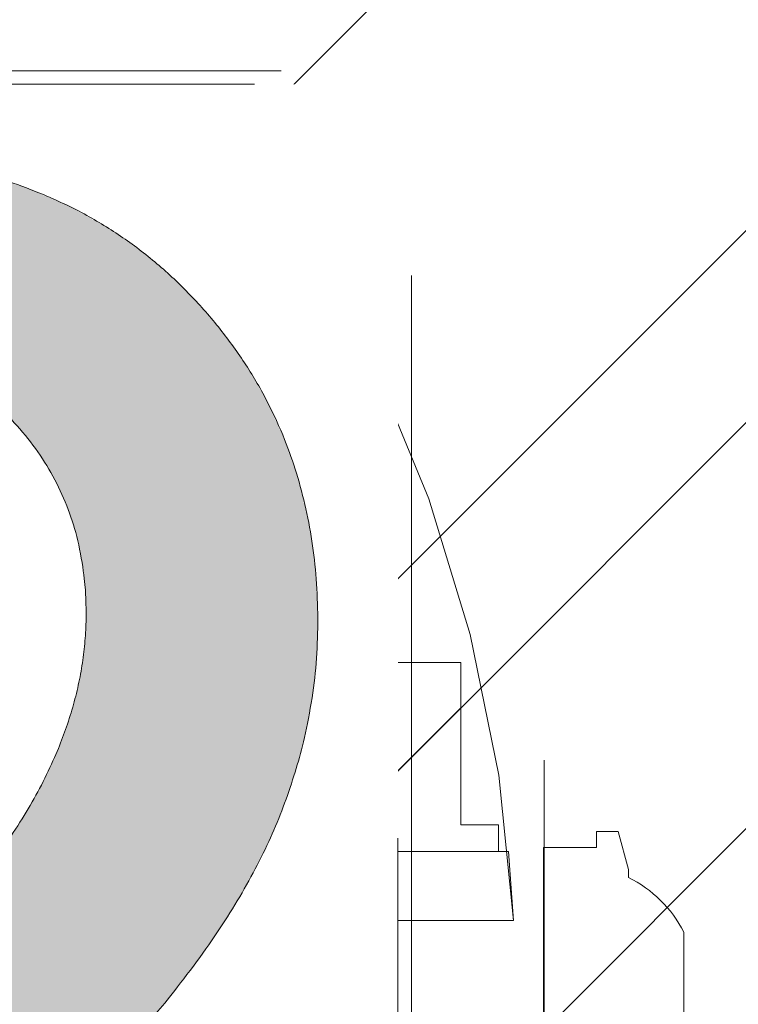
# Model space of a CAD drawing. Header units: inches. Extents: x -416 to -272, y -73 to 47.
# Tile 13 of 206: x -405.27 to -404.2, y -21.79 to -20.33. Entities that reach past the tile are written whole.
import ezdxf

# ---------------------------------------------------------------- set-up
doc = ezdxf.new("R2010")
doc.units = ezdxf.units.IN
doc.header["$LTSCALE"] = 32
doc.header["$MEASUREMENT"] = 0
doc.linetypes.add('Dash Style-1', pattern=[0.083328, 0.041656, -0.041672])
for name, color, linetype, lineweight in [('Black', 7, 'Continuous', 18), ('DashLine', 7, 'Continuous', 13), ('DashLineFill', 7, 'Dash Style-1', 13), ('Drawing', 7, 'Continuous', 18), ('Metal-DeskStructure', 7, 'Continuous', 13), ('None', 7, 'Continuous', 18), ('Plastic-BracketCover', 7, 'Continuous', 13), ('SolidLine', 7, 'Continuous', 15), ('Wood_1-H', 7, 'Continuous', 13)]:
    doc.layers.add(name, color=color, linetype=linetype, lineweight=lineweight)
pattern_1 = [(45, (0, 0), (-1.61301565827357, 1.935715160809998), []), (45, (-1.0608, 1.0608), (-0.4723460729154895, 0.4167612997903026), [])]

# ---------------------------------------------------------------- blocks, each defined once
blk = doc.blocks.new('Group-45')
at = {"layer": 'Plastic-BracketCover', "color": 7}
for points, knots in [([(1.38164285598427, 0.884128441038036), (1.463766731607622, 0.884128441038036), (1.549581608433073, 0.884128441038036), (1.553272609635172, 0.8804374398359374), (1.555118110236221, 0.8730554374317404), (1.55696180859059, 0.8619824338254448), (1.55696180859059, 0.8453729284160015), (1.555118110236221, 0.8342999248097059), (1.553272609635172, 0.8269179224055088), (1.549581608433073, 0.8232269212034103), (1.463766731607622, 0.8232269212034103), (1.38164285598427, 0.8232269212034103), (1.255227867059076, 0.7604808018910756), (1.128812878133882, 0.6977346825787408), (1.119585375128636, 0.6940436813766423), (1.112203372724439, 0.692198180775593), (1.106666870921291, 0.6958891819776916), (1.104821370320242, 0.7106531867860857), (1.104821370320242, 0.7327991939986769), (1.106666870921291, 0.7457176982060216), (1.10851237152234, 0.7530997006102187), (1.114048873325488, 0.7567907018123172), (1.117739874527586, 0.7586362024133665), (1.181408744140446, 0.789086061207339), (1.245077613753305, 0.8195359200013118), (1.263532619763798, 0.8287634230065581), (1.304133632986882, 0.8453729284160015), (1.324432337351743, 0.8546004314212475), (1.324432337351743, 0.8555231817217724), (1.324432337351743, 0.856445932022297), (1.28383402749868, 0.871209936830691), (1.246923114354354, 0.8896649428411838), (1.18233149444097, 0.9201148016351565), (1.117739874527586, 0.9505646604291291), (1.114048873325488, 0.9524101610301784), (1.10851237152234, 0.9561011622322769), (1.106666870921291, 0.963483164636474), (1.104821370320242, 0.9745561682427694), (1.104821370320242, 0.9967021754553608), (1.107589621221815, 1.016079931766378), (1.121430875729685, 1.013311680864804), (1.128812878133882, 1.009620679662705), (1.255227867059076, 0.9468745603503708), (1.38164285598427, 0.884128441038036)], [0, 0, 0, 0.05246714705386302, 0.05482524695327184, 0.05718334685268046, 0.05954144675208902, 0.06189954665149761, 0.06484717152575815, 0.06779479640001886, 0.07074242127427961, 0.07369004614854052, 0.1392739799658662, 0.1392739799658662, 0.251980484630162, 0.251980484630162, 0.259917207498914, 0.267853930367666, 0.2757906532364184, 0.2837273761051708, 0.2916640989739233, 0.2996008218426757, 0.307537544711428, 0.31547426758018, 0.31547426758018, 0.4512108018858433, 0.4512108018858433, 0.4908944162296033, 0.5305780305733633, 0.5305780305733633, 0.5322202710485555, 0.5322202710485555, 0.6091019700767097, 0.6091019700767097, 0.7421406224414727, 0.7421406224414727, 0.7498287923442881, 0.7575169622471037, 0.7652051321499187, 0.7728933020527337, 0.7836567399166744, 0.8051836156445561, 0.8159470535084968, 0.8159470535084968, 1, 1, 1]), ([(1.132503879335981, 0.670086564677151), (1.139885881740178, 0.670086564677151), (1.149113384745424, 0.6682410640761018), (1.154649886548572, 0.6645500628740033), (1.15834088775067, 0.6608590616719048), (1.15834088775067, 0.5759669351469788), (1.15834088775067, 0.4947658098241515), (1.23400551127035, 0.4947658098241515), (1.309670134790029, 0.4947658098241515), (1.309670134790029, 0.5722759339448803), (1.309670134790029, 0.6516315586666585), (1.313361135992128, 0.655322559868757), (1.318897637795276, 0.6590135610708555), (1.328123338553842, 0.6608590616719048), (1.341041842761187, 0.6608590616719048), (1.350269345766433, 0.6590135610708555), (1.355805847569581, 0.655322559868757), (1.359496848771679, 0.6516315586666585), (1.359496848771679, 0.5722759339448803), (1.359496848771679, 0.4947658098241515), (1.452693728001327, 0.4947658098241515), (1.547736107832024, 0.4947658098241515), (1.553272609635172, 0.4910766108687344), (1.555118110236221, 0.4836946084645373), (1.55696180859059, 0.4726216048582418), (1.55696180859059, 0.4560120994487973), (1.555118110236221, 0.4449390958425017), (1.553272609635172, 0.4375570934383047), (1.547736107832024, 0.4338660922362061), (1.338274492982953, 0.4338660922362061), (1.117739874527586, 0.4338660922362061), (1.106666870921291, 0.4486300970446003), (1.106666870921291, 0.5565900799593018), (1.106666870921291, 0.6608590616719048), (1.11035787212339, 0.6645500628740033), (1.115894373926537, 0.6682410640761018), (1.126967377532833, 0.670086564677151), (1.132503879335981, 0.670086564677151)], [0, 0, 0, 0.005581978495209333, 0.01116395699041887, 0.0167459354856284, 0.02232791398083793, 0.1451300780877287, 0.1451300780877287, 0.2595592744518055, 0.2595592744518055, 0.3767794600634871, 0.3795704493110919, 0.3823614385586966, 0.3851524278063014, 0.3879434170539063, 0.3900366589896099, 0.3921299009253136, 0.3942231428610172, 0.3963163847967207, 0.4842315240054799, 0.4842315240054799, 0.5899392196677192, 0.5920324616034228, 0.5941257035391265, 0.5962189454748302, 0.598312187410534, 0.5999867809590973, 0.6016613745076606, 0.6033359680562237, 0.6050105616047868, 0.7933998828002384, 0.80512203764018, 0.8168441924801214, 0.9765556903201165, 0.9824167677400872, 0.988277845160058, 0.994138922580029, 1, 1, 1]), ([(1.237695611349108, 0.3644410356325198), (1.272760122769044, 0.3644410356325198), (1.326277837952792, 0.3422950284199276), (1.363187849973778, 0.3016940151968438), (1.385333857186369, 0.2426397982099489), (1.385333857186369, 0.1752790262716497), (1.385333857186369, 0.1503647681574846), (1.465612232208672, 0.1503647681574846), (1.549581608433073, 0.1503647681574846), (1.553272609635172, 0.1466755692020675), (1.555118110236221, 0.1392935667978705), (1.55696180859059, 0.1282205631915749), (1.55696180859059, 0.1116110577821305), (1.555118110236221, 0.1005380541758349), (1.553272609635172, 0.09315605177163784), (1.549581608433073, 0.08946505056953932), (1.339197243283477, 0.08946505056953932), (1.119585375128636, 0.08946505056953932), (1.106666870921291, 0.1042290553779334), (1.106666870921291, 0.161438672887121), (1.106666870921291, 0.2241847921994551), (1.11035787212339, 0.2500218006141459), (1.117739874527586, 0.2869300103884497), (1.139885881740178, 0.3238400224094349), (1.171259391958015, 0.3515225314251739), (1.213704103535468, 0.3644410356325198), (1.237695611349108, 0.3644410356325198)], [0, 0, 0, 0.06626756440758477, 0.13253512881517, 0.1988026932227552, 0.2650702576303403, 0.3039664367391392, 0.3039664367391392, 0.4292971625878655, 0.4350595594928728, 0.4408219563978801, 0.4465843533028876, 0.4523467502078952, 0.456956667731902, 0.4615665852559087, 0.4661765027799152, 0.4707864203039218, 0.728938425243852, 0.745073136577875, 0.7612078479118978, 0.8451067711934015, 0.8709223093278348, 0.8967378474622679, 0.922553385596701, 0.948368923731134, 0.9741844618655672, 1, 1, 1]), ([(1.243232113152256, 0.3016940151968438), (1.215549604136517, 0.3016940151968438), (1.178641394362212, 0.2813935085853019), (1.162031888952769, 0.2518673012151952), (1.156495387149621, 0.2204937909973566), (1.156495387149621, 0.1771245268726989), (1.156495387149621, 0.1503647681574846), (1.24600036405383, 0.1503647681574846), (1.335505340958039, 0.1503647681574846), (1.335505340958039, 0.1771245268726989), (1.335505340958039, 0.2297212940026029), (1.322586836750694, 0.2666295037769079), (1.296751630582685, 0.2906210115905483), (1.263532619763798, 0.3016940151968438), (1.243232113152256, 0.3016940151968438)], [0, 0, 0, 0.05309765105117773, 0.1061953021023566, 0.1592929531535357, 0.2123906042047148, 0.29793681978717, 0.29793681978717, 0.5840684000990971, 0.5840684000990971, 0.6696146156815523, 0.7522109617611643, 0.8348073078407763, 0.917403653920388, 1, 1, 1]), ([(1.545890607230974, 0.02645157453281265), (1.549581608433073, 0.02645157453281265), (1.553272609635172, 0.02460607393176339), (1.555118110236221, 0.01722587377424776), (1.55696180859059, 0.004307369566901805), (1.55696180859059, -0.01414763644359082), (1.555118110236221, -0.02522064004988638), (1.553272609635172, -0.03260264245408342), (1.547736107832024, -0.03629364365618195), (1.542199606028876, -0.03813914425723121), (1.489603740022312, -0.05843965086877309), (1.437007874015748, -0.07874015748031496), (1.418552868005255, -0.08612215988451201), (1.389024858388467, -0.1008843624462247), (1.366878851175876, -0.1230303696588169), (1.355805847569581, -0.1525583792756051), (1.355805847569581, -0.1922366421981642), (1.355805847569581, -0.2116143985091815), (1.450848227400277, -0.2116143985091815), (1.549581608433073, -0.2116143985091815), (1.553272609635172, -0.2153035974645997), (1.555118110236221, -0.2226855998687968), (1.55696180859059, -0.2337586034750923), (1.55696180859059, -0.2503681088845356), (1.555118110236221, -0.2614411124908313), (1.553272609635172, -0.2688231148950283), (1.549581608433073, -0.2725141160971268), (1.338274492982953, -0.2725141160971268), (1.117739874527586, -0.2725141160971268), (1.106666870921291, -0.2577501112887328), (1.106666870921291, -0.202385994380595), (1.106666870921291, -0.137794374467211), (1.10851237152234, -0.1156483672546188), (1.11035787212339, -0.1064208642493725), (1.114048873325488, -0.08058565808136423), (1.13434937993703, -0.03998464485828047), (1.163877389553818, -0.01414763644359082), (1.202631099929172, 0.0006163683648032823), (1.246923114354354, 0.0006163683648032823), (1.28383312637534, -0.01230213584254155), (1.311515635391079, -0.03444814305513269), (1.329968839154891, -0.06766715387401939), (1.337350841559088, -0.08612215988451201), (1.342887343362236, -0.07504915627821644), (1.35765134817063, -0.05659415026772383), (1.377951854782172, -0.04183014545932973), (1.405634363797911, -0.0289116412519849), (1.422243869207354, -0.02152963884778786), (1.471148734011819, -0.001229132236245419), (1.520053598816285, 0.01907137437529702), (1.532972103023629, 0.02460607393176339), (1.544045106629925, 0.02645157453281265), (1.545890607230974, 0.02645157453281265)], [0, 0, 0, 0.004017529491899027, 0.008035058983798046, 0.01205258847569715, 0.01607011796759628, 0.02008764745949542, 0.02410517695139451, 0.02812270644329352, 0.03214023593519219, 0.03214023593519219, 0.07095094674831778, 0.07095094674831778, 0.08463415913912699, 0.09831737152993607, 0.1120005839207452, 0.1256837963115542, 0.138745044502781, 0.138745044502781, 0.202806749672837, 0.2052946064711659, 0.2077824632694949, 0.2102703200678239, 0.2127581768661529, 0.2147484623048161, 0.2167387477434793, 0.2187290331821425, 0.2207193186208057, 0.3326714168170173, 0.3396374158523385, 0.3466034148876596, 0.3918815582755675, 0.4075550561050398, 0.4232285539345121, 0.4232285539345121, 0.4666960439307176, 0.5101635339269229, 0.553631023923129, 0.5970985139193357, 0.640566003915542, 0.6840334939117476, 0.7275009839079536, 0.7709684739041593, 0.7709684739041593, 0.7980418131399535, 0.8251151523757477, 0.8521884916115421, 0.8792618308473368, 0.8792618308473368, 0.958132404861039, 0.958132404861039, 0.9790662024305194, 1, 1, 1]), ([(1.232159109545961, -0.06213065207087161), (1.204476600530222, -0.06213065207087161), (1.169413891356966, -0.08612215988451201), (1.160186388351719, -0.1138028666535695), (1.15834088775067, -0.1230303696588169), (1.156495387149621, -0.1451763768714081), (1.156495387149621, -0.1867001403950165), (1.156495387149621, -0.2116143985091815), (1.2321600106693, -0.2116143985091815), (1.30782463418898, -0.2116143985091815), (1.30782463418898, -0.183009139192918), (1.30782463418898, -0.130412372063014), (1.296751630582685, -0.09719336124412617), (1.274605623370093, -0.07320365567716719), (1.246923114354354, -0.06213065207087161), (1.232159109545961, -0.06213065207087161)], [0, 0, 0, 0.1425152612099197, 0.2850305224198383, 0.2850305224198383, 0.3309930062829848, 0.3769554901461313, 0.4458992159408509, 0.4458992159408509, 0.6552813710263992, 0.6552813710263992, 0.7344389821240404, 0.8008292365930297, 0.8672194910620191, 0.9336097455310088, 1, 1, 1]), ([(1.425934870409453, -0.3398696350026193), (1.448079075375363, -0.3398696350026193), (1.483143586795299, -0.3509408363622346), (1.512671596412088, -0.3693958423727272), (1.532972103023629, -0.3970783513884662), (1.555118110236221, -0.4469059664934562), (1.555118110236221, -0.5539431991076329), (1.555118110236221, -0.6203803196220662), (1.544045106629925, -0.6351443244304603), (1.330892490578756, -0.6351443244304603), (1.117739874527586, -0.6351443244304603), (1.106666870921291, -0.6203803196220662), (1.106666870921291, -0.5622479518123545), (1.106666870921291, -0.4708965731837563), (1.123276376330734, -0.4192243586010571), (1.150958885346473, -0.3860053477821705), (1.193405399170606, -0.3675503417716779), (1.235850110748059, -0.3675503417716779), (1.265378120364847, -0.374932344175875), (1.289369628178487, -0.3896963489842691), (1.309670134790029, -0.4136878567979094), (1.315206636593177, -0.4266063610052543), (1.318897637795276, -0.4081513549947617), (1.337350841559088, -0.3767778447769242), (1.365033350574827, -0.3527863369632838), (1.403788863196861, -0.3398696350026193), (1.425934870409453, -0.3398696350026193)], [0, 0, 0, 0.03145524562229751, 0.062910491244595, 0.09436573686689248, 0.1258209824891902, 0.188731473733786, 0.2661585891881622, 0.2758371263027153, 0.2855156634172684, 0.4355309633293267, 0.4452095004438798, 0.4548880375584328, 0.5214267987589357, 0.5746587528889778, 0.6278907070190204, 0.6811226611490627, 0.7343546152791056, 0.7627468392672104, 0.7911390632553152, 0.8195312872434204, 0.8479235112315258, 0.8479235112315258, 0.8859426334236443, 0.9239617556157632, 0.9619808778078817, 1, 1, 1]), ([(1.429625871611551, -0.4026148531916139), (1.409325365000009, -0.4026148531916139), (1.379797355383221, -0.4155333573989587), (1.359496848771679, -0.4395248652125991), (1.348423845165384, -0.4764330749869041), (1.348423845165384, -0.5401028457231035), (1.348423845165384, -0.5760901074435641), (1.426856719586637, -0.5760901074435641), (1.505289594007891, -0.5760901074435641), (1.505289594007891, -0.5327208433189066), (1.505289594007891, -0.4487514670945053), (1.477607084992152, -0.4155333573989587), (1.448079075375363, -0.4026148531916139), (1.429625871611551, -0.4026148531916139)], [0, 0, 0, 0.07915587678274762, 0.1583117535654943, 0.2374676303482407, 0.3166235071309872, 0.4195261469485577, 0.4195261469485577, 0.6437985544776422, 0.6437985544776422, 0.7678094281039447, 0.8839047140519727, 0.9419523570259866, 1, 1, 1]), ([(1.226622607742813, -0.4284518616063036), (1.210013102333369, -0.4284518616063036), (1.18417789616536, -0.4376793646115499), (1.165722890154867, -0.4579798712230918), (1.156495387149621, -0.4893515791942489), (1.156495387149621, -0.5447165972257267), (1.156495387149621, -0.5760901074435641), (1.228469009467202, -0.5760901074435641), (1.300442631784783, -0.5760901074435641), (1.300442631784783, -0.5419483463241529), (1.300442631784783, -0.4856605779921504), (1.289369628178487, -0.4561343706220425), (1.269069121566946, -0.4376793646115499), (1.241386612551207, -0.4284518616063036), (1.226622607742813, -0.4284518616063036)], [0, 0, 0, 0.07449877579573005, 0.1489975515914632, 0.223496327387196, 0.2979951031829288, 0.3954165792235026, 0.3954165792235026, 0.6189101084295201, 0.6189101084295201, 0.7249275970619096, 0.7936956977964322, 0.8624637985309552, 0.9312318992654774, 1, 1, 1]), ([(1.53112660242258, -0.7109774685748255), (1.538508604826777, -0.7109774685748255), (1.552349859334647, -0.7137457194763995), (1.555118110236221, -0.7220504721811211), (1.555118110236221, -0.841083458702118), (1.555118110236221, -0.9601164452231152), (1.553272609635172, -0.9638074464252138), (1.547736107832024, -0.9674984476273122), (1.538508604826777, -0.9693439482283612), (1.525590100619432, -0.9693439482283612), (1.516362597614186, -0.9674984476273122), (1.510826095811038, -0.965652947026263), (1.50713509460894, -0.9601164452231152), (1.50713509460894, -0.9112115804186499), (1.50713509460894, -0.864152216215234), (1.337351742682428, -0.864152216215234), (1.167568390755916, -0.864152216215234), (1.193404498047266, -0.9075205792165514), (1.219240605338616, -0.9508889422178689), (1.221086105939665, -0.9564254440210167), (1.222931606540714, -0.965652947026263), (1.219240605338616, -0.9693439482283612), (1.20816760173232, -0.9711894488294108), (1.195712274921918, -0.9711894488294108), (1.186023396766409, -0.9711894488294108), (1.180486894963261, -0.9693439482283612), (1.176795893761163, -0.965652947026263), (1.174950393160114, -0.9619619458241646), (1.141731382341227, -0.9102888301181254), (1.10851237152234, -0.8586157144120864), (1.106666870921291, -0.8567702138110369), (1.106666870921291, -0.8530792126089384), (1.104821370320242, -0.8475427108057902), (1.104821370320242, -0.8304718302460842), (1.104821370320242, -0.8124781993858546), (1.10851237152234, -0.8069416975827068), (1.112203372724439, -0.8050961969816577), (1.310591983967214, -0.8050961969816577), (1.50713509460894, -0.8050961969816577), (1.50713509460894, -0.7644960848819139), (1.50713509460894, -0.7202049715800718), (1.510826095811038, -0.7165139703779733), (1.516362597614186, -0.7128229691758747), (1.525590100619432, -0.7109774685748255), (1.53112660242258, -0.7109774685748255)], [0, 0, 0, 0.002610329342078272, 0.007830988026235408, 0.01044131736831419, 0.1761946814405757, 0.1788050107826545, 0.181415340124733, 0.1840256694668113, 0.1866359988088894, 0.1885937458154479, 0.1905514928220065, 0.192509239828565, 0.1944669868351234, 0.2443885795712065, 0.2443885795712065, 0.4244984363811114, 0.4244984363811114, 0.4780496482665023, 0.4780496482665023, 0.4842405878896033, 0.4904315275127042, 0.4966224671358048, 0.5028134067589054, 0.5070707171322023, 0.5109409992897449, 0.5148112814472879, 0.5186815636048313, 0.5186815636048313, 0.5762947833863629, 0.5762947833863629, 0.5787425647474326, 0.5811903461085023, 0.5836381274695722, 0.5902471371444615, 0.5931844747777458, 0.5961218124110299, 0.5990591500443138, 0.9118813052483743, 0.9118813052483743, 0.9765012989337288, 0.9823759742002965, 0.9882506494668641, 0.9941253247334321, 1, 1, 1])]:
    blk.add_open_spline(points, degree=2, knots=knots, dxfattribs=at)
blk = doc.blocks.new('1BRPFY-Leg_Plate (2D)')
at = {"layer": 'DashLineFill', "linetype": 'Continuous', "lineweight": 13}
h = blk.add_hatch(dxfattribs=at)
h.set_pattern_fill('Steel', color=253, style=0, pattern_type=2)
h.set_pattern_definition(pattern_1)
edge = h.paths.add_edge_path()
edge.add_arc((-1.704724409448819, 1.704724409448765), 0.1259842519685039, 90, 180, ccw=False)
edge.add_line((-1.704724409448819, 1.830708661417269), (1.704724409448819, 1.830708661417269))
edge.add_arc((1.704724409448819, 1.704724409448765), 0.1259842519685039, 0, 90, ccw=False)
edge.add_line((1.830708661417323, 1.704724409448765), (1.830708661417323, -1.704724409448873))
edge.add_arc((1.704724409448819, -1.704724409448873), 0.125984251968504, -89.99999999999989, 1.1368683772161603e-13, ccw=False)
edge.add_line((1.704724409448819, -1.830708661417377), (-1.704724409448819, -1.830708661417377))
edge.add_arc((-1.704724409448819, -1.704724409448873), 0.125984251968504, 180, 269.99999999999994, ccw=False)
edge.add_line((-1.830708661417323, -1.704724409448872), (-1.830708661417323, 1.704724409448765))
at = {"layer": 'DashLineFill', "flags": 128}
blk.add_lwpolyline([(-1.830708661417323, 1.704724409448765, -0.414213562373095), (-1.704724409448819, 1.830708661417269), (1.704724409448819, 1.830708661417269, -0.414213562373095), (1.830708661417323, 1.704724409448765), (1.830708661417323, -1.704724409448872, -0.414213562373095), (1.704724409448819, -1.830708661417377), (-1.704724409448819, -1.830708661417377, -0.414213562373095), (-1.830708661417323, -1.704724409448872)], format="xyb", close=True, dxfattribs=at)
at = {"layer": 'Plastic-BracketCover', "color": 7}
blk.add_blockref('Group-45', (0, 0), dxfattribs=at)
blk = doc.blocks.new('1BRPX8-Util_Bkt_Lg-F (2D)')
at = {"layer": 'DashLineFill', "linetype": 'Continuous', "lineweight": 13}
h = blk.add_hatch(dxfattribs=at)
h.set_pattern_fill('Steel', color=253, style=0, pattern_type=2)
h.set_pattern_definition(pattern_1)
edge = h.paths.add_edge_path()
edge.add_line((-4.468503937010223, 7.539370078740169), (-2.421259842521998, 7.539370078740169))
edge.add_line((-2.421259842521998, 7.539370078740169), (-2.421259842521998, 7.917322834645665))
edge.add_arc((-2.303149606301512, 7.91732283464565), 0.1181102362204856, 90.0000000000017, 179.9999999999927, ccw=False)
edge.add_line((-2.303149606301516, 8.035433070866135), (2.303149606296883, 8.035433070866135))
edge.add_arc((2.30314960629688, 7.917322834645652), 0.1181102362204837, 6.423306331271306e-12, 89.99999999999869, ccw=False)
edge.add_line((2.421259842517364, 7.917322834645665), (2.421259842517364, 7.539370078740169))
edge.add_line((2.421259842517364, 7.539370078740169), (4.46850393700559, 7.539370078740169))
edge.add_line((4.46850393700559, 7.539370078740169), (4.46850393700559, 7.405511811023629))
edge.add_line((4.46850393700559, 7.405511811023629), (3.129921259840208, 7.405511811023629))
edge.add_line((3.129921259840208, 7.405511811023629), (3.129921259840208, -2.011811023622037))
edge.add_line((3.129921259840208, -2.011811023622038), (4.46850393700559, -2.011811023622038))
edge.add_line((4.46850393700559, -2.011811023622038), (4.46850393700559, -2.145669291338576))
edge.add_line((4.46850393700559, -2.145669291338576), (2.421259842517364, -2.145669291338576))
edge.add_line((2.421259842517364, -2.145669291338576), (2.421259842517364, -2.523622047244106))
edge.add_arc((2.303149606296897, -2.523622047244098), 0.1181102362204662, 269.9999999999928, 359.9999999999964, ccw=False)
edge.add_line((2.303149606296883, -2.641732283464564), (-2.303149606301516, -2.641732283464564))
edge.add_arc((-2.303149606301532, -2.523622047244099), 0.1181102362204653, 180.0000000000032, 270.0000000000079, ccw=False)
edge.add_line((-2.421259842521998, -2.523622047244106), (-2.421259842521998, -2.145669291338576))
edge.add_line((-2.421259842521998, -2.145669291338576), (-4.468503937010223, -2.145669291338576))
edge.add_line((-4.468503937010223, -2.145669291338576), (-4.468503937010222, -2.011811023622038))
edge.add_line((-4.468503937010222, -2.011811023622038), (-3.129921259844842, -2.011811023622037))
edge.add_line((-3.129921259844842, -2.011811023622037), (-3.129921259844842, 7.405511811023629))
edge.add_line((-3.129921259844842, 7.405511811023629), (-4.468503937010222, 7.405511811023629))
edge.add_line((-4.468503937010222, 7.405511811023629), (-4.468503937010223, 7.539370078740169))
blk = doc.blocks.new('Slate-LegBrace (2D)')
at = {"layer": 'DashLineFill', "linetype": 'Continuous', "lineweight": 13}
h = blk.add_hatch(dxfattribs=at)
h.set_pattern_fill('Steel', color=253, style=0, pattern_type=2)
h.set_pattern_definition(pattern_1)
edge = h.paths.add_edge_path()
edge.add_line((-2.199587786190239, 0.1351515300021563), (-1.374775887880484, 0.1351515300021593))
edge.add_arc((3.774758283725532e-15, 0.01355418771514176), 1.380142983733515, 5.054592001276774, 174.9454079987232, ccw=False)
edge.add_line((1.374775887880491, 0.1351515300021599), (2.199718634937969, 0.1351515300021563))
edge.add_arc((6.542437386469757e-05, 0.01705725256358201), 2.202821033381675, 3.073127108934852, 176.9268728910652)
h = blk.add_hatch(dxfattribs=at)
h.set_pattern_fill('Steel', color=253, style=0, pattern_type=2)
h.set_pattern_definition(pattern_1)
edge = h.paths.add_edge_path()
edge.add_line((-2.191696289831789, 0.2375138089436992), (-1.463739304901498, 0.2375137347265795))
edge.add_arc((6.542437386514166e-05, 0.01704129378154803), 1.480314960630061, 8.565281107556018, 171.4347188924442, ccw=False)
edge.add_line((1.463870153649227, 0.2375137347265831), (2.191827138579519, 0.2375138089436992))
edge.add_line((2.191827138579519, 0.2375138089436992), (2.19971863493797, 0.1351515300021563))
edge.add_line((2.19971863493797, 0.1351515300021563), (1.374775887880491, 0.1351515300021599))
edge.add_arc((3.33066907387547e-15, 0.01355418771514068), 1.380142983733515, 5.054592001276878, 174.9454079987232)
edge.add_line((-1.374775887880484, 0.1351515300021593), (-2.19958778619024, 0.1351515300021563))
edge.add_line((-2.19958778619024, 0.1351515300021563), (-2.191696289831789, 0.2375138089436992))
h = blk.add_hatch(dxfattribs=at)
h.set_pattern_fill('Steel', color=253, style=0, pattern_type=2)
h.set_pattern_definition(pattern_1)
h.paths.add_polyline_path([(1.738774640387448, 0.9363963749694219), (1.7304820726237, 0.9368037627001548), (1.722269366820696, 0.9380220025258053), (1.714215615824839, 0.940039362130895), (1.706398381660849, 0.9428364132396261), (1.698892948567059, 0.9463862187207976), (1.691771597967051, 0.9506545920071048), (1.685102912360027, 0.9556004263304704), (1.678951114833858, 0.9611760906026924), (1.673375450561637, 0.9673278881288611), (1.668429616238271, 0.9739965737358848), (1.664161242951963, 0.9811179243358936), (1.660611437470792, 0.9886233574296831), (1.657814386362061, 0.9964405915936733), (1.655797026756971, 1.00449434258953), (1.654578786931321, 1.012707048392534), (1.654171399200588, 1.020999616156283), (1.654578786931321, 1.029292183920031), (1.655797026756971, 1.037504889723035), (1.657814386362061, 1.045558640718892), (1.660611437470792, 1.053375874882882), (1.664161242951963, 1.060881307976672), (1.668429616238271, 1.06800265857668), (1.673375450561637, 1.074671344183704), (1.678951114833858, 1.080823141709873), (1.685102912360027, 1.086398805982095), (1.691771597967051, 1.09134464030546), (1.698892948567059, 1.095613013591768), (1.706398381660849, 1.099162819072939), (1.714215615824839, 1.10195987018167), (1.722269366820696, 1.10397722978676), (1.7304820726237, 1.10519546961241), (1.738774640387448, 1.105602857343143), (1.747067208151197, 1.10519546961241), (1.755279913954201, 1.10397722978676), (1.763333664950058, 1.10195987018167), (1.771150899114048, 1.099162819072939), (1.778656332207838, 1.095613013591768), (1.785777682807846, 1.09134464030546), (1.79244636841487, 1.086398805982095), (1.798598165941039, 1.080823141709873), (1.804173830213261, 1.074671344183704), (1.809119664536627, 1.06800265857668), (1.813388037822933, 1.060881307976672), (1.816937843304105, 1.053375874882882), (1.819734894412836, 1.045558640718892), (1.821752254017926, 1.037504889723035), (1.822970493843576, 1.029292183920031), (1.823377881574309, 1.020999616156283), (1.822970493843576, 1.012707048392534), (1.821752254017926, 1.00449434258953), (1.819734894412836, 0.9964405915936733), (1.816937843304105, 0.9886233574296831), (1.813388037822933, 0.9811179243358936), (1.809119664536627, 0.9739965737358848), (1.804173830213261, 0.9673278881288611), (1.798598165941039, 0.9611760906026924), (1.79244636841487, 0.9556004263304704), (1.785777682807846, 0.9506545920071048), (1.778656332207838, 0.9463862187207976), (1.771150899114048, 0.9428364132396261), (1.763333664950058, 0.940039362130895), (1.755279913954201, 0.9380220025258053), (1.747067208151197, 0.9368037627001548)])
h = blk.add_hatch(dxfattribs=at)
h.set_pattern_fill('Steel', color=253, style=0, pattern_type=2)
h.set_pattern_definition(pattern_1)
h.paths.add_polyline_path([(1.477721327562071, -0.2676096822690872), (1.477721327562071, -0.2375137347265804), (1.672015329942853, -0.2375137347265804), (1.672015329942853, -0.02575645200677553), (1.675765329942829, -0.02575645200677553), (1.675765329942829, 0.7034311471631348), (1.734820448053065, 0.762486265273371), (1.929210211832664, 0.762486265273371), (1.988265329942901, 0.7034311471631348), (1.988265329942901, -0.02575645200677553), (1.992015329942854, -0.02575645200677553), (1.992015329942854, -0.2375137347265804), (2.186309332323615, -0.2375137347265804), (2.186309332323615, -0.2676096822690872)])
h = blk.add_hatch(dxfattribs=at)
h.set_pattern_fill('Steel', color=253, style=0, pattern_type=2)
h.set_pattern_definition(pattern_1)
h.paths.add_polyline_path([(1.486912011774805, 0.237513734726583), (1.486912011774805, 0.2775137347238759), (1.542840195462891, 0.277513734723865), (1.542840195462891, 0.5187637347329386), (2.12119046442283, 0.5187637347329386), (2.12119046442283, 0.2775137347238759), (2.177118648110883, 0.2775137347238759), (2.177118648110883, 0.237513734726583)])
at = {"layer": 'DashLineFill', "flags": 128}
for points in [[(-2.199587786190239, 0.1351515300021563), (-1.374775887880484, 0.1351515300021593, -0.9154551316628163), (1.374775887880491, 0.1351515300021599), (2.199718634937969, 0.1351515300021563, 0.9477524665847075)], [(-2.191696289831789, 0.2375138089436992), (-1.463739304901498, 0.2375137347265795, -0.8606629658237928), (1.463870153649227, 0.2375137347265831), (2.191827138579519, 0.2375138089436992), (2.19971863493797, 0.1351515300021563), (1.374775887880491, 0.1351515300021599, 0.9154551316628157), (-1.374775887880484, 0.1351515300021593), (-2.19958778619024, 0.1351515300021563)]]:
    blk.add_lwpolyline(points, format="xyb", close=True, dxfattribs=at)
for points in [[(1.738774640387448, 0.9363963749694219), (1.7304820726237, 0.9368037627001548), (1.722269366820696, 0.9380220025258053), (1.714215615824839, 0.940039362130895), (1.706398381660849, 0.9428364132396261), (1.698892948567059, 0.9463862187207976), (1.691771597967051, 0.9506545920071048), (1.685102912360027, 0.9556004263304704), (1.678951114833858, 0.9611760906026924), (1.673375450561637, 0.9673278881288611), (1.668429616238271, 0.9739965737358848), (1.664161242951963, 0.9811179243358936), (1.660611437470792, 0.9886233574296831), (1.657814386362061, 0.9964405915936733), (1.655797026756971, 1.00449434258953), (1.654578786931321, 1.012707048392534), (1.654171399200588, 1.020999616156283), (1.654578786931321, 1.029292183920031), (1.655797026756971, 1.037504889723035), (1.657814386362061, 1.045558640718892), (1.660611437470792, 1.053375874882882), (1.664161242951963, 1.060881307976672), (1.668429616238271, 1.06800265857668), (1.673375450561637, 1.074671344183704), (1.678951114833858, 1.080823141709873), (1.685102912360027, 1.086398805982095), (1.691771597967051, 1.09134464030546), (1.698892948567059, 1.095613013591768), (1.706398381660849, 1.099162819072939), (1.714215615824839, 1.10195987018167), (1.722269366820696, 1.10397722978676), (1.7304820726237, 1.10519546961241), (1.738774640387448, 1.105602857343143), (1.747067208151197, 1.10519546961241), (1.755279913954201, 1.10397722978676), (1.763333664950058, 1.10195987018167), (1.771150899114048, 1.099162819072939), (1.778656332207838, 1.095613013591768), (1.785777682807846, 1.09134464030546), (1.79244636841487, 1.086398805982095), (1.798598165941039, 1.080823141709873), (1.804173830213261, 1.074671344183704), (1.809119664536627, 1.06800265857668), (1.813388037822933, 1.060881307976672), (1.816937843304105, 1.053375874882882), (1.819734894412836, 1.045558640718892), (1.821752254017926, 1.037504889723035), (1.822970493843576, 1.029292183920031), (1.823377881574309, 1.020999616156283), (1.822970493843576, 1.012707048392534), (1.821752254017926, 1.00449434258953), (1.819734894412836, 0.9964405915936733), (1.816937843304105, 0.9886233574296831), (1.813388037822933, 0.9811179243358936), (1.809119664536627, 0.9739965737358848), (1.804173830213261, 0.9673278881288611), (1.798598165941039, 0.9611760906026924), (1.79244636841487, 0.9556004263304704), (1.785777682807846, 0.9506545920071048), (1.778656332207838, 0.9463862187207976), (1.771150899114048, 0.9428364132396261), (1.763333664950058, 0.940039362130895), (1.755279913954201, 0.9380220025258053), (1.747067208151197, 0.9368037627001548)], [(1.477721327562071, -0.2676096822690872), (1.477721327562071, -0.2375137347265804), (1.672015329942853, -0.2375137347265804), (1.672015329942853, -0.02575645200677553), (1.675765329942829, -0.02575645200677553), (1.675765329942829, 0.7034311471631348), (1.734820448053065, 0.762486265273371), (1.929210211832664, 0.762486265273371), (1.988265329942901, 0.7034311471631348), (1.988265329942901, -0.02575645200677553), (1.992015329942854, -0.02575645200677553), (1.992015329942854, -0.2375137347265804), (2.186309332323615, -0.2375137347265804), (2.186309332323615, -0.2676096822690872)], [(1.486912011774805, 0.237513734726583), (1.486912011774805, 0.2775137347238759), (1.542840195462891, 0.277513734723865), (1.542840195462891, 0.5187637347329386), (2.12119046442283, 0.5187637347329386), (2.12119046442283, 0.2775137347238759), (2.177118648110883, 0.2775137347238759), (2.177118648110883, 0.237513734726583)]]:
    blk.add_lwpolyline(points, close=True, dxfattribs=at)
blk = doc.blocks.new('TLLegSleeve (2D)')
at = {"layer": 'DashLineFill', "linetype": 'Continuous', "lineweight": 13}
h = blk.add_hatch(dxfattribs=at)
h.set_pattern_fill('Steel', color=253, style=0, pattern_type=2)
h.set_pattern_definition(pattern_1)
edge = h.paths.add_edge_path()
edge.add_line((1.08267716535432, 1.402343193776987), (1.08267716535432, 2.913385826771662))
edge.add_arc((-1.707523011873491e-13, 2.913385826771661), 1.08267716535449, 4.479377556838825e-14, 180)
edge.add_line((-1.082677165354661, 2.913385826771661), (-1.08267716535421, 1.402343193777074))
edge.add_arc((-1.332267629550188e-15, 2.886579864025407e-15), 1.771653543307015, 127.6698869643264, 412.330113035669)
edge.add_line((1.08267716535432, 1.402343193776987), (1.08267716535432, 1.402343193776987))
edge = h.paths.add_edge_path()
edge.add_arc((1.665334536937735e-15, 2.91338582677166), 0.7480314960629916, 0, 180, ccw=False)
edge.add_arc((1.665334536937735e-15, 2.91338582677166), 0.7480314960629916, 180, 360, ccw=False)
edge = h.paths.add_edge_path()
edge.add_arc((-1.723066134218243e-13, 9.149983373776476e-17), 1.437007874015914, 0, 180, ccw=False)
edge.add_arc((-1.723066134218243e-13, 5.70119602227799e-16), 1.437007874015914, 180, 360, ccw=False)
at = {"layer": 'DashLine', "color": 8, "flags": 128}
blk.add_lwpolyline([(0.6327836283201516, 1.527674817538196), (0.7794749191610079, 1.458295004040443), (0.9186594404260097, 1.374871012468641), (1.048996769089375, 1.278206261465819), (1.169231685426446, 1.169231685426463), (1.278206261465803, 1.048996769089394), (1.374871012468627, 0.9186594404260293), (1.458295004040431, 0.7794749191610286), (1.527674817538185, 0.6327836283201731), (1.582342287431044, 0.4799982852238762), (1.621770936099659, 0.3225902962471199), (1.64558104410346, 0.1620755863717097), (1.653543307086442, 1.118599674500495e-14), (1.645581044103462, -0.1620755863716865), (1.621770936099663, -0.3225902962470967), (1.582342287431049, -0.4799982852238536), (1.527674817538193, -0.6327836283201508), (1.45829500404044, -0.7794749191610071), (1.374871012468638, -0.9186594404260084), (1.278206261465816, -1.048996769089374), (1.169231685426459, -1.169231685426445), (1.048996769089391, -1.278206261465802), (0.918659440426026, -1.374871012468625), (0.7794749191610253, -1.458295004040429)], dxfattribs=at)
at = {"layer": 'DashLineFill', "flags": 128}
blk.add_lwpolyline([(1.08267716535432, 1.402343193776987), (1.08267716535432, 2.913385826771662, 0.9999999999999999), (-1.082677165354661, 2.913385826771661), (-1.08267716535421, 1.402343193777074, 2.931618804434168), (1.08267716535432, 1.402343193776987)], format="xyb", close=True, dxfattribs=at)
blk = doc.blocks.new('Group-84')
at = {"layer": 'SolidLine', "flags": 128}
blk.add_lwpolyline([(7.34251968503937, -8.30708661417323, -0.414213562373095), (9.05511811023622, -6.594488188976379, -0.414213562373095), (10.76771653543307, -8.30708661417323, -0.414213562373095), (9.05511811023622, -10.01968503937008, -0.414213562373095)], format="xyb", close=True, dxfattribs=at)
at = {"layer": 'Wood_1-H', "color": 7}
for name in ['1BRPX8-Util_Bkt_Lg-F (2D)', 'TLLegSleeve (2D)', 'Slate-LegBrace (2D)', '1BRPFY-Leg_Plate (2D)']:
    blk.add_blockref(name, (9.05511811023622, -8.30708661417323), dxfattribs=at)
blk = doc.blocks.new('Group-50')
at = {"layer": 'DashLineFill', "linetype": 'Continuous', "lineweight": 13}
h = blk.add_hatch(dxfattribs=at)
h.set_pattern_fill('Steel', color=253, style=0, pattern_type=2)
h.set_pattern_definition(pattern_1)
h.paths.add_polyline_path([(-2.066929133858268, 1.397637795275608), (2.066929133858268, 1.397637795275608), (2.066929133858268, 0.1377952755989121), (2.106299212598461, 0.1377952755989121), (2.106299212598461, -0.1377952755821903), (2.066929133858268, -0.1377952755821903), (2.066929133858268, -5.275590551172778), (2.106299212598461, -5.275590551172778), (2.106299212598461, -5.55118110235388), (2.066929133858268, -5.55118110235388), (2.066929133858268, -5.82677165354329), (-2.066929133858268, -5.82677165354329), (-2.066929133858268, -5.55118110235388), (-2.106299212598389, -5.55118110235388), (-2.106299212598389, -5.275590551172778), (-2.066929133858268, -5.275590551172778), (-2.066929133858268, -0.1377952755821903), (-2.106299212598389, -0.1377952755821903), (-2.106299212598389, 0.1377952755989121), (-2.066929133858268, 0.1377952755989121)])
at = {"layer": 'DashLineFill', "flags": 128}
blk.add_lwpolyline([(-2.066929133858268, 1.397637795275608), (2.066929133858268, 1.397637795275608), (2.066929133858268, 0.1377952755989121), (2.106299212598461, 0.1377952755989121), (2.106299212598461, -0.1377952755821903), (2.066929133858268, -0.1377952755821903), (2.066929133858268, -5.275590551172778), (2.106299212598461, -5.275590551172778), (2.106299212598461, -5.55118110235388), (2.066929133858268, -5.55118110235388), (2.066929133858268, -5.82677165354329), (-2.066929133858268, -5.82677165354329), (-2.066929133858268, -5.55118110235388), (-2.106299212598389, -5.55118110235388), (-2.106299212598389, -5.275590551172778), (-2.066929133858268, -5.275590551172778), (-2.066929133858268, -0.1377952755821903), (-2.106299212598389, -0.1377952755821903), (-2.106299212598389, 0.1377952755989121), (-2.066929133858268, 0.1377952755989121)], close=True, dxfattribs=at)
blk = doc.blocks.new('TL14_upper_leg (2D)')
at = {"layer": 'SolidLine', "flags": 128}
blk.add_lwpolyline([(2.322834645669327, 0.2436987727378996), (2.401574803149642, 0.2436987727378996), (2.401574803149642, 0.2677219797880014), (2.434055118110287, 0.2677219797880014), (2.4493110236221, 0.2107861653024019), (2.4493110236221, 0.1992105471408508, -0.1579749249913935), (2.531479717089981, 0.1180761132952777), (2.531479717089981, -0.1180652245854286, -0.1560270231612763), (2.4493110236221, -0.1991401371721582), (2.4493110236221, -0.2107752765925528), (2.434055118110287, -0.2677110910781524), (2.401574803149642, -0.2677110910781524), (2.401574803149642, -0.2436878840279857), (2.322834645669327, -0.2436878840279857)], format="xyb", close=True, dxfattribs=at)
at = {"layer": 'DashLine', "color": 7}
blk.add_blockref('Group-50', (0, 0), dxfattribs=at)
blk = doc.blocks.new('1BRPT9-Bracket (2D)')
at = {"layer": 'DashLineFill', "linetype": 'Continuous', "lineweight": 13}
h = blk.add_hatch(dxfattribs=at)
h.set_pattern_fill('Steel', color=253, style=0, pattern_type=2)
h.set_pattern_definition(pattern_1)
edge = h.paths.add_edge_path()
edge.add_line((-2.32206875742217, -8.74015748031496), (-2.32206875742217, 8.740157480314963))
edge.add_line((-2.32206875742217, 8.740157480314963), (1.677931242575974, 8.740157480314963))
edge.add_arc((1.677931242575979, 8.488188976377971), 0.2519685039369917, -3.979039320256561e-12, 90.0000000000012, ccw=False)
edge.add_line((1.929899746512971, 8.488188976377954), (1.929899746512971, 7.480314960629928))
edge.add_line((1.929899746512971, 7.480314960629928), (2.323600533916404, 7.461135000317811))
edge.add_line((2.323600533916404, 7.461135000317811), (2.323600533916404, -7.480314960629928))
edge.add_line((2.323600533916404, -7.480314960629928), (1.929899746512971, -7.480314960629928))
edge.add_line((1.929899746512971, -7.480314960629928), (1.929899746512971, -8.488188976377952))
edge.add_arc((1.677931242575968, -8.488188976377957), 0.2519685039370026, -90.00000000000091, 1.0800249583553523e-12, ccw=False)
edge.add_line((1.677931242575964, -8.74015748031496), (-2.32206875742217, -8.74015748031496))
at = {"layer": 'DashLineFill'}
blk.add_line((2.126750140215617, 7.461135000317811), (2.126750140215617, -7.480314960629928), dxfattribs=at)
at = {"layer": 'DashLineFill', "flags": 128}
blk.add_lwpolyline([(-2.32206875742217, -8.74015748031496), (-2.32206875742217, 8.740157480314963), (1.677931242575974, 8.740157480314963, -0.4142135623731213), (1.929899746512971, 8.488188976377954), (1.929899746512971, 7.480314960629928), (2.323600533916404, 7.461135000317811), (2.323600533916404, -7.480314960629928), (1.929899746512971, -7.480314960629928), (1.929899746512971, -8.488188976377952, -0.4142135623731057), (1.677931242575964, -8.74015748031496)], format="xyb", close=True, dxfattribs=at)
blk = doc.blocks.new('Group-72')
at = {"layer": 'Metal-DeskStructure', "linetype": 'Continuous', "lineweight": 0, "true_color": 0xff0000}
blk.add_hatch(color=1, dxfattribs=at).paths.add_polyline_path([(1.987219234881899, -0.9301181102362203), (1.987219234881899, -1.274606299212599), (0.4025735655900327, -1.274606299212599), (0.4023214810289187, -1.244883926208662), (0.4031795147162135, -1.21546436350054), (0.4051476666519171, -1.186347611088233), (0.4082259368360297, -1.15753366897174), (0.4124143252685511, -1.129022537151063), (0.4177128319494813, -1.1008142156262), (0.4241214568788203, -1.072908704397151), (0.4316402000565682, -1.045306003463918), (0.4455088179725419, -1.000302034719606), (0.4612781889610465, -0.9557186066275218), (0.4789483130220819, -0.9115557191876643), (0.4985191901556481, -0.8678133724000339), (0.5199908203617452, -0.8244915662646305), (0.543363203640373, -0.7815903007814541), (0.5686363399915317, -0.7391095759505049), (0.5958102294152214, -0.6970493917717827), (0.6262305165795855, -0.6545855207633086), (0.6612428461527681, -0.6108937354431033), (0.7008472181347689, -0.5659740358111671), (0.7450436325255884, -0.5198264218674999), (0.793832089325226, -0.4724508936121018), (0.847212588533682, -0.4238474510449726), (0.9051851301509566, -0.3740160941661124), (0.9677497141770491, -0.3229568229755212), (1.064241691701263, -0.2345473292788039), (1.152407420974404, -0.1517895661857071), (1.232246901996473, -0.07468353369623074), (1.303760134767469, -0.003229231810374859), (1.366947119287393, 0.06257333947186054), (1.421807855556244, 0.1227241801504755), (1.468342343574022, 0.1772232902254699), (1.506550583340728, 0.2260706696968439), (1.538467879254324, 0.2720417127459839), (1.566129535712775, 0.3179118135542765), (1.589535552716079, 0.3636809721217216), (1.608685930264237, 0.4093491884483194), (1.623580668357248, 0.4549164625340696), (1.634219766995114, 0.5003827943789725), (1.640603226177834, 0.5457481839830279), (1.642731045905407, 0.5910126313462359), (1.640973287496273, 0.6332243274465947), (1.635700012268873, 0.6737371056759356), (1.626911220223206, 0.7125509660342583), (1.614606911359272, 0.7496659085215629), (1.598787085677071, 0.7850819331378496), (1.579451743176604, 0.8187990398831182), (1.556600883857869, 0.8508172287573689), (1.530234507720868, 0.8811364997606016), (1.501059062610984, 0.9087644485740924), (1.469780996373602, 0.9327086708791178), (1.436400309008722, 0.9529691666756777), (1.400917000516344, 0.9695459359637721), (1.363331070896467, 0.9824389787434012), (1.323642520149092, 0.991648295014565), (1.281851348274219, 0.9971738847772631), (1.237957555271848, 0.9990157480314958), (1.191254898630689, 0.9970140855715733), (1.146957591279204, 0.9910090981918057), (1.105065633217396, 0.981000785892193), (1.065579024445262, 0.9669891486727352), (1.028497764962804, 0.9489741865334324), (0.993821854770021, 0.9269558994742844), (0.9615512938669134, 0.9009342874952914), (0.9316860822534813, 0.8709093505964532), (0.9047981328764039, 0.837352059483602), (0.8814593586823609, 0.8007333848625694), (0.8616697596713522, 0.7610533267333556), (0.8454293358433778, 0.7183118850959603), (0.8327380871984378, 0.6725090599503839), (0.8235960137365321, 0.6236448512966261), (0.8180031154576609, 0.571719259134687), (0.8159593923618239, 0.5167322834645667), (0.4714712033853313, 0.5856299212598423), (0.4819337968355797, 0.6671096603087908), (0.4977117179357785, 0.7436104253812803), (0.5188049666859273, 0.8151322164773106), (0.5452135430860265, 0.8816750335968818), (0.5769374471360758, 0.943238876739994), (0.6139766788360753, 0.9998237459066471), (0.656331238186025, 1.051429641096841), (0.7040011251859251, 1.098056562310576), (0.7564817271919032, 1.139435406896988), (0.8132684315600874, 1.175297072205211), (0.874361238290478, 1.205641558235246), (0.9397601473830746, 1.230468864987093), (1.009465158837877, 1.249778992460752), (1.083476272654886, 1.263571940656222), (1.161793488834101, 1.271847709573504), (1.244416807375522, 1.274606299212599), (1.328024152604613, 1.271486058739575), (1.407140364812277, 1.262125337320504), (1.481765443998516, 1.246524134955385), (1.551899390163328, 1.22468245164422), (1.617542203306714, 1.196600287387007), (1.678693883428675, 1.162277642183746), (1.735354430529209, 1.121714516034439), (1.787523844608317, 1.074910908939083), (1.834327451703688, 1.023481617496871), (1.874890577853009, 0.9690414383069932), (1.909213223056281, 0.9115903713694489), (1.937295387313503, 0.8511284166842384), (1.959137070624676, 0.7876555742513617), (1.9747382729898, 0.7211718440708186), (1.984098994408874, 0.6516772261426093), (1.987219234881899, 0.5791717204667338), (1.986294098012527, 0.5418296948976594), (1.983518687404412, 0.5046222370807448), (1.978893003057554, 0.4675493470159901), (1.972417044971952, 0.4306110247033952), (1.964090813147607, 0.3938072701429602), (1.953914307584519, 0.357138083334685), (1.941887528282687, 0.3206034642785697), (1.928010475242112, 0.2842034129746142), (1.911980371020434, 0.2476351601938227), (1.893494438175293, 0.2105959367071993), (1.87255267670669, 0.173085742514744), (1.849155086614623, 0.1351045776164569), (1.823301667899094, 0.09665244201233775), (1.794992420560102, 0.05772933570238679), (1.764227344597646, 0.0183352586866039), (1.731006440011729, -0.02152978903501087), (1.694017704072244, -0.06341332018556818), (1.651949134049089, -0.1088628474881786), (1.604800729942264, -0.1578783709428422), (1.552572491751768, -0.210459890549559), (1.495264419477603, -0.2666074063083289), (1.432876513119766, -0.3263209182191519), (1.365408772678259, -0.3896004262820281), (1.292861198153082, -0.4564459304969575), (1.229909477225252, -0.5112058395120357), (1.173467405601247, -0.5613736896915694), (1.123534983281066, -0.6069494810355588), (1.080112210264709, -0.6479332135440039), (1.043199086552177, -0.6843248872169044), (1.012795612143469, -0.7161245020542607), (0.9889017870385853, -0.7433320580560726), (0.9715176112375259, -0.76594755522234), (0.9576994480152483, -0.7862922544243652), (0.9445036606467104, -0.8066874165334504), (0.9319302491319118, -0.8271330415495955), (0.9199792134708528, -0.8476291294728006), (0.9086505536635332, -0.8681756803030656), (0.8979442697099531, -0.8887726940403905), (0.8878603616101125, -0.9094201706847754), (0.8783988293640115, -0.9301181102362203)])
at = {"layer": 'Metal-DeskStructure', "color": 7}
blk.add_open_spline([(1.987219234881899, -0.9301181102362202), (1.987219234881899, -1.102362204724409), (1.987219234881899, -1.274606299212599), (1.194896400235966, -1.274606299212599), (0.4025735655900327, -1.274606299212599), (0.399344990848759, -1.155111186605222), (0.4316402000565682, -1.045306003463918), (0.4833131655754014, -0.8644490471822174), (0.7083072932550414, -0.529649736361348), (0.9677497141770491, -0.3229568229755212), (1.370370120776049, 0.04198461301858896), (1.642731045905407, 0.4101567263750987), (1.642731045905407, 0.7632572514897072), (1.417737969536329, 0.9990157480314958), (1.04633623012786, 0.9990157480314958), (0.8170359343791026, 0.7428029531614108), (0.8159593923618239, 0.5167322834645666), (0.6437152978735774, 0.5511811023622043), (0.4714712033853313, 0.5856299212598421), (0.502690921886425, 0.9215068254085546), (0.9053113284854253, 1.274606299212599), (1.587828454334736, 1.274606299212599), (1.987219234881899, 0.8752155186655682), (1.987219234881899, 0.4295344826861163), (1.868801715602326, 0.138872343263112), (1.593211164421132, -0.1819319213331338), (1.292861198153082, -0.4564459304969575), (1.028035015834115, -0.6846696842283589), (0.915000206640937, -0.8472254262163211), (0.8783988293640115, -0.9301181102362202), (1.432809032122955, -0.9301181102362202), (1.987219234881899, -0.9301181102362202)], degree=2, knots=[0, 0, 0, 0.0212862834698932, 0.0212862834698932, 0.1192031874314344, 0.1192031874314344, 0.1339760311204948, 0.1339760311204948, 0.1582533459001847, 0.1825306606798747, 0.1825306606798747, 0.2223012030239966, 0.2620717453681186, 0.2999486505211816, 0.3378255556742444, 0.3781971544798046, 0.4185687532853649, 0.4185687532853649, 0.4499368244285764, 0.4499368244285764, 0.5101754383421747, 0.5704140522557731, 0.6314176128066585, 0.692421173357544, 0.7232558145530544, 0.7540904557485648, 0.7849250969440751, 0.7849250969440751, 0.8114174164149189, 0.8379097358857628, 0.8379097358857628, 1, 1, 1], dxfattribs=at)
blk = doc.blocks.new('SlateLegLocator-R2')
at = {"color": 255, "linetype": 'Dash Style-1', "lineweight": 5}
blk.add_wipeout([(-2.106299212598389, 1.3779527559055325), (2.10629921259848, 1.3779527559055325), (2.10629921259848, -5.807086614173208), (-2.106299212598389, -5.807086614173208)], dxfattribs=at).dxf.layer = 'Black'
at = {"layer": 'Black', "linetype": 'Dash Style-1', "lineweight": 5, "flags": 128}
blk.add_lwpolyline([(-2.106299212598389, 1.377952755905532), (2.106299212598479, 1.377952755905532), (2.106299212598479, -5.807086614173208), (-2.106299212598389, -5.807086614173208)], close=True, dxfattribs=at)
at = {"layer": 'Metal-DeskStructure', "color": 7}
blk.add_blockref('Group-72', (0, 0), dxfattribs=at)
blk = doc.blocks.new('Group-85')
at = {"layer": 'None', "color": 7}
for name, p in [('1BRPT9-Bracket (2D)', (8.976377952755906, -12.00787401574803)), ('1BRPFY-Leg_Plate (2D)', (8.976377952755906, -8.30708661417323)), ('TL14_upper_leg (2D)', (8.976377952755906, -8.30708661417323))]:
    blk.add_blockref(name, p, dxfattribs=at)
blk.add_blockref('SlateLegLocator-R2', (8.976377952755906, -8.30708661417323), dxfattribs=at)
blk = doc.blocks.new('Group-86')
at = {"layer": 'None'}
blk.add_blockref('Group-84', (0, 0), dxfattribs=at)
blk.add_blockref('Group-85', (0, 0), dxfattribs=at)
blk = doc.blocks.new('SL Credenza Desk (2D)-1')
at = {"layer": 'None'}
blk.add_blockref('Group-86', (0, 0), dxfattribs=at)
at = {"layer": 'Drawing', "color": 0, "flags": 1}
for tag in ['Tag', 'Catalog', 'Option1', 'Option2', 'Option3', 'Option4', 'Option5', 'Option6', 'Option7', 'Option8', 'Option9', 'Option10', 'Option11', 'Option12', 'Custom', 'FinishGroup', 'Discount', 'Item2', 'Item3', 'Item6', 'Item9', 'Item10', 'Item12', 'Item13', 'Item16', 'Item19', 'Item20', 'Item21', 'Item22', 'Item23', 'Item24', 'Item25', 'Item8', 'Item18', 'Item1', 'Item4', 'Item5', 'Item7', 'Item11', 'Item14', 'Item15', 'Item17']:
    blk.add_attdef(tag, (-56.28870742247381, -28.99901361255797), '', height=0.007086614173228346, dxfattribs=at)
blk = doc.blocks.new('Group-87')
at = {"layer": 'Drawing'}
blk.add_blockref('SL Credenza Desk (2D)-1', (-56.32807750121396, 1.485347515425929), dxfattribs=at)
at = {"layer": 'Drawing', "color": 0, "flags": 1}
for tag in ['Tag', 'Catalog', 'Option1', 'Option2', 'Option3', 'Option4', 'Option5', 'Option6', 'Option7', 'Option8', 'Option9', 'Option10', 'Option11', 'Option12', 'Custom', 'FinishGroup', 'Discount', 'Item2', 'Item3', 'Item6', 'Item9', 'Item10', 'Item12', 'Item13', 'Item16', 'Item19', 'Item20', 'Item21', 'Item22', 'Item23', 'Item24', 'Item25', 'Item8', 'Item18', 'Item1', 'Item4', 'Item5', 'Item7', 'Item11', 'Item14', 'Item15', 'Item17']:
    blk.add_attdef(tag, (-56.28870742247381, -28.99901361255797), '', height=0.007086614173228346, dxfattribs=at)

msp = doc.modelspace()

# ---------------------------------------------------------------- block references
at = {"layer": 'Drawing', "color": 7}
msp.add_blockref('Group-87', (-359.4593240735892, -14.97747349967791), dxfattribs=at)

doc.saveas('drawing.dxf')
